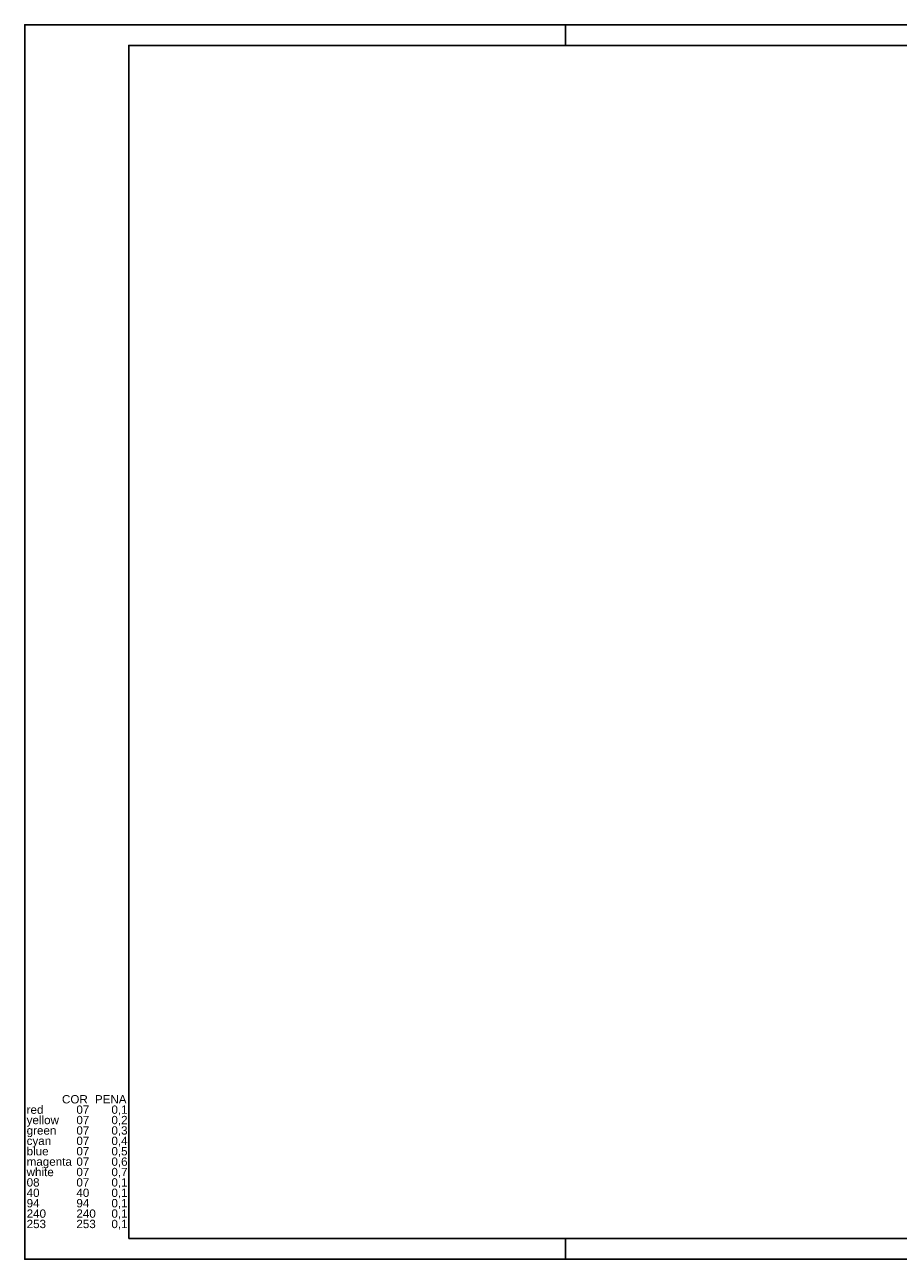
# Paper-space layout 'A3' of a CAD drawing. Header units: millimetres. Extents: x 320.171 to 320.591, y -23.879 to -23.582.
# Tile 1 of 2: x 320.171 to 320.381, y -23.879 to -23.582. Entities that reach past the tile are written whole.
import ezdxf

# ---------------------------------------------------------------- set-up
doc = ezdxf.new("R2010")
doc.units = ezdxf.units.MM
doc.layers.add('SEDUC_MARF', color=1, linetype='Continuous')
doc.layers.add('SEDUC_MARGG', color=7, linetype='Continuous')
doc.styles.add('ARIAL', font='arial.ttf')
doc.styles.get("Standard").update_dxf_attribs({"font": 'arial.ttf'})

# ---------------------------------------------------------------- blocks, each defined once
blk = doc.blocks.new('PRANCHA-A3')
at = {"layer": 'SEDUC_MARF'}
for p, q in [((0.13, 0.297), (0.13, 0.292)), ((0.13, 0.005), (0.13, 0)), ((0.24, 0.005), (0.24, 0))]:
    blk.add_line(p, q, dxfattribs=at)
blk.add_lwpolyline([(0.42, 0.297), (0, 0.297), (0, 0), (0.42, 0)], close=True, dxfattribs=at)
at = {"layer": 'SEDUC_MARGG'}
blk.add_lwpolyline([(0.025, 0.005), (0.415, 0.005), (0.415, 0.292), (0.025, 0.292), (0.025, 0.005)], close=True, dxfattribs=at)
at = {"color": 250, "style": 'ARIAL'}
for s, p in [('COR', (0.00896, 0.0375)), ('PENA', (0.01687, 0.0375)), ('red', (0.00046, 0.035)), ('07', (0.01242, 0.035)), ('0,1', (0.02084, 0.035)), ('yellow', (0.00046, 0.0325)), ('07', (0.01242, 0.0325)), ('0,2', (0.02084, 0.0325)), ('green', (0.00046, 0.03)), ('07', (0.01242, 0.03)), ('0,3', (0.02084, 0.03)), ('cyan', (0.00046, 0.0275)), ('blue', (0.00046, 0.025)), ('07', (0.01242, 0.0275)), ('07', (0.01242, 0.025)), ('0,4', (0.02084, 0.0275)), ('0,5', (0.02084, 0.025)), ('magenta', (0.00046, 0.0225)), ('07', (0.01242, 0.0225)), ('0,6', (0.02084, 0.0225)), ('white', (0.00046, 0.02)), ('07', (0.01242, 0.02)), ('0,7', (0.02084, 0.02)), ('08', (0.00046, 0.0175)), ('07', (0.01242, 0.0175)), ('0,1', (0.02084, 0.0175)), ('40', (0.00046, 0.015)), ('40', (0.01242, 0.015)), ('0,1', (0.02084, 0.015)), ('240', (0.00046, 0.01)), ('94', (0.00046, 0.0125)), ('240', (0.01242, 0.01)), ('94', (0.01242, 0.0125)), ('0,1', (0.02084, 0.0125)), ('0,1', (0.02084, 0.01)), ('253', (0.00046, 0.0075)), ('253', (0.01242, 0.0075)), ('0,1', (0.02084, 0.0075))]:
    blk.add_text(s, height=0.002, dxfattribs=at).set_placement(p)
at = {"layer": 'Defpoints', "color": 0, "insert": (0.4094, 0.29677), "char_height": 0.0036, "width": 0.0100621, "attachment_point": 1, "line_spacing_factor": 0.9}
blk.add_mtext('\\pxql;A3', dxfattribs=at)

psp = doc.layouts.new('A3')

# ---------------------------------------------------------------- block references
psp.add_blockref('PRANCHA-A3', (320.17086, -23.8791))

doc.saveas('drawing.dxf')
